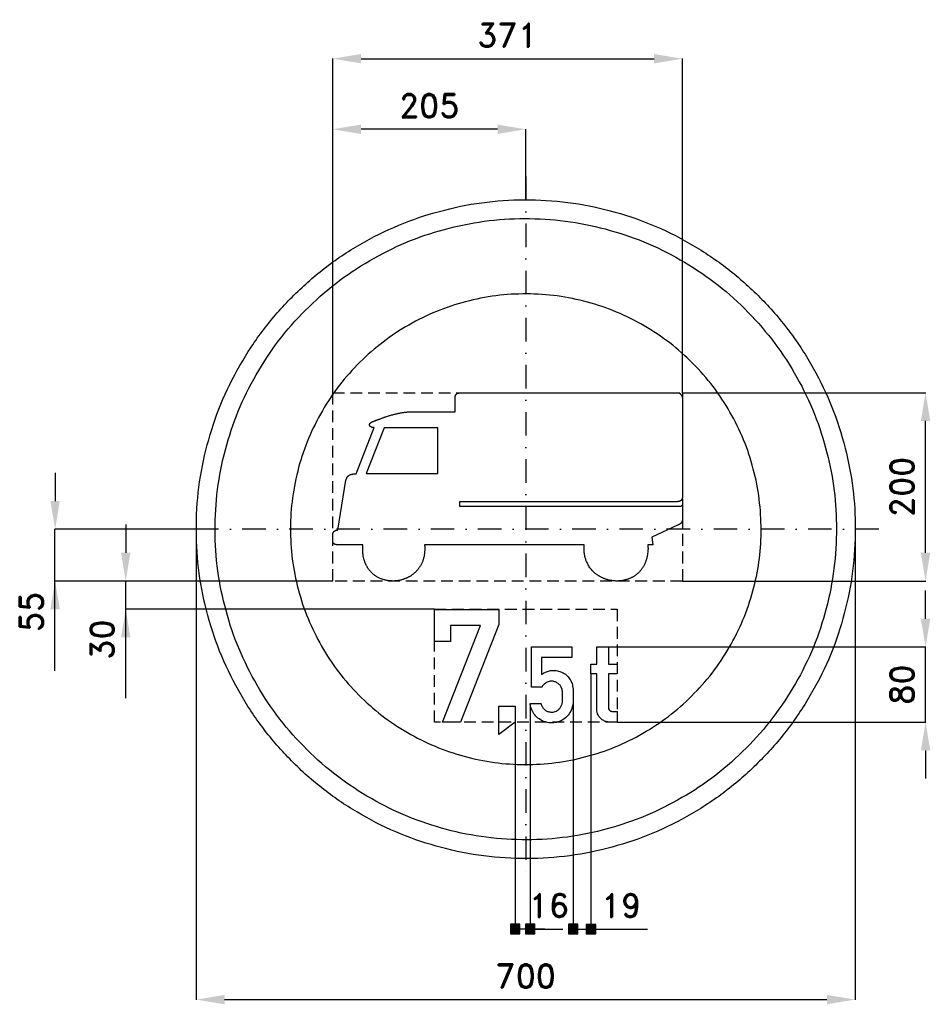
# Model space of a CAD drawing. Header units: millimetres. Extents: x -538 to 430, y -505 to 542.
import ezdxf

# ---------------------------------------------------------------- set-up
doc = ezdxf.new("R2010")
doc.units = ezdxf.units.MM
doc.header["$LTSCALE"] = 5
doc.linetypes.add('ČERCHOVANÁX2', pattern=[2, 1, -0.5, 0, -0.5])
doc.linetypes.add('ČÁRKOVANÁX2', pattern=[1.5, 1, -0.5])
doc.layers.add('Kóty', color=2, linetype='Continuous')
doc.layers.add('Značka', color=7, linetype='Continuous')
doc.styles.get("Standard").update_dxf_attribs({"font": 'romand.shx', "height": 25})
doc.dimstyles.get("Standard").update_dxf_attribs({"dimtxt": 25, "dimasz": 30, "dimexe": 0.18, "dimexo": 0.0625, "dimgap": 12.5, "dimtad": 1, "dimdec": 0, "dimzin": 0, "dimdsep": 46, "dimtxsty": 'Standard', "dimcen": 0.09, "dimadec": 0, "dimazin": 0, "dimtfac": 1, "dimtdec": 0, "dimtofl": 0, "dimtmove": 0, "dimatfit": 3, "dimfxl": 1, "dimtolj": 1, "dimtzin": 0, "dimarcsym": 0})

# ---------------------------------------------------------------- blocks, each defined once
blk = doc.blocks.new('*D1')
at = {"layer": 'Defpoints', "color": 0, "transparency": 16777216}
for p in [(-350, 0), (350, -1), (350, -499.8)]:
    blk.add_point(p, dxfattribs=at)
at = {"layer": 'Kóty', "color": 0, "lineweight": -2, "transparency": 16777216}
for p, q in [((-350, -0.1), (-350, -500)), ((350, -1.1), (350, -500)), ((-320, -499.8), (320, -499.8))]:
    blk.add_line(p, q, dxfattribs=at)
at = {"layer": 'Kóty', "color": 0, "transparency": 16777216}
for points in [[(-320, -494.8), (-320, -504.8), (-350, -499.8)], [(320, -494.8), (320, -504.8), (350, -499.8)]]:
    blk.add_solid(points, dxfattribs=at)
at = {"layer": 'Kóty', "color": 0, "transparency": 16777216, "insert": (0, -474.8), "char_height": 25, "attachment_point": 5}
blk.add_mtext('\\A1;700', dxfattribs=at)
blk = doc.blocks.new('*D3')
at = {"layer": 'Defpoints', "color": 0, "transparency": 16777216}
for p in [(-205, 425.1), (0, 350.1), (-205, 145)]:
    blk.add_point(p, dxfattribs=at)
at = {"layer": 'Kóty', "color": 0, "lineweight": -2, "transparency": 16777216}
for p, q in [((-205, 145.1), (-205, 425.3)), ((-30, 425.1), (-175, 425.1)), ((0, 350.2), (0, 425.3))]:
    blk.add_line(p, q, dxfattribs=at)
at = {"layer": 'Kóty', "color": 0, "transparency": 16777216}
for points in [[(-175, 430.1), (-175, 420.1), (-205, 425.1)], [(-30, 430.1), (-30, 420.1), (0, 425.1)]]:
    blk.add_solid(points, dxfattribs=at)
at = {"layer": 'Kóty', "color": 0, "transparency": 16777216, "insert": (-102.5, 450.1), "char_height": 25, "attachment_point": 5}
blk.add_mtext('\\A1;205', dxfattribs=at)
blk = doc.blocks.new('*D4')
at = {"layer": 'Defpoints', "color": 0, "transparency": 16777216}
for p in [(166.4, 500.1), (-205, 145), (166.4, 145)]:
    blk.add_point(p, dxfattribs=at)
at = {"layer": 'Kóty', "color": 0, "lineweight": -2, "transparency": 16777216}
for p, q in [((-205, 145.1), (-205, 500.3)), ((-175, 500.1), (136.4, 500.1)), ((166.4, 145.1), (166.4, 500.3))]:
    blk.add_line(p, q, dxfattribs=at)
at = {"layer": 'Kóty', "color": 0, "transparency": 16777216}
for points in [[(-175, 505.1), (-175, 495.1), (-205, 500.1)], [(136.4, 505.1), (136.4, 495.1), (166.4, 500.1)]]:
    blk.add_solid(points, dxfattribs=at)
at = {"layer": 'Kóty', "color": 0, "transparency": 16777216, "insert": (-19.3, 525.1), "char_height": 25, "attachment_point": 5}
blk.add_mtext('\\A1;371', dxfattribs=at)
blk = doc.blocks.new('*D5')
at = {"layer": 'Defpoints', "color": 0, "transparency": 16777216}
for p in [(166.4, 145.1), (424.8, 145.1), (166.4, -55)]:
    blk.add_point(p, dxfattribs=at)
at = {"layer": 'Kóty', "color": 0, "lineweight": -2, "transparency": 16777216}
for p, q in [((166.5, 145.1), (425, 145.1)), ((424.8, -25), (424.8, 115.1)), ((166.5, -55), (425, -55))]:
    blk.add_line(p, q, dxfattribs=at)
at = {"layer": 'Kóty', "color": 0, "transparency": 16777216}
for points in [[(419.8, 115.1), (429.8, 115.1), (424.8, 145.1)], [(419.8, -25), (429.8, -25), (424.8, -55)]]:
    blk.add_solid(points, dxfattribs=at)
at = {"layer": 'Kóty', "color": 0, "transparency": 16777216, "insert": (399.8, 45), "char_height": 25, "attachment_point": 5, "rotation": 90}
blk.add_mtext('\\A1;200', dxfattribs=at)
blk = doc.blocks.new('*D6')
at = {"layer": 'Defpoints', "color": 0, "transparency": 16777216}
for p in [(87.8, -125), (424.8, -125), (97.1, -205)]:
    blk.add_point(p, dxfattribs=at)
at = {"layer": 'Kóty', "color": 0, "lineweight": -2, "transparency": 16777216}
for p, q in [((424.8, -95), (424.8, -65)), ((87.8, -125), (425, -125)), ((97.2, -205), (425, -205)), ((424.8, -235), (424.8, -265))]:
    blk.add_line(p, q, dxfattribs=at)
at = {"layer": 'Kóty', "color": 0, "transparency": 16777216}
for points in [[(419.8, -95), (429.8, -95), (424.8, -125)], [(419.8, -235), (429.8, -235), (424.8, -205)]]:
    blk.add_solid(points, dxfattribs=at)
at = {"layer": 'Kóty', "color": 0, "transparency": 16777216, "insert": (399.8, -165), "char_height": 25, "attachment_point": 5, "rotation": 90}
blk.add_mtext('\\A1;80', dxfattribs=at)

msp = doc.modelspace()

# ---------------------------------------------------------------- hatches: boundary and pattern name
at = {"layer": 'Kóty'}
h = msp.add_hatch(color=256, dxfattribs=at)
h.dxf.hatch_style = 1
h.paths.add_polyline_path([(-16.3, -429.8), (-6.3, -429.8), (-6.3, -419.8), (-16.3, -419.8)])
h = msp.add_hatch(color=256, dxfattribs=at)
h.dxf.hatch_style = 1
h.paths.add_polyline_path([(-0.3, -429.8), (9.7, -429.8), (9.7, -419.8), (-0.3, -419.8)])
h = msp.add_hatch(color=256, dxfattribs=at)
h.dxf.hatch_style = 1
h.paths.add_polyline_path([(45.3, -429.8), (55.3, -429.8), (55.3, -419.8), (45.3, -419.8)])
h = msp.add_hatch(color=256, dxfattribs=at)
h.dxf.hatch_style = 1
h.paths.add_polyline_path([(64.3, -430), (74.3, -430), (74.3, -420), (64.3, -420)])

# ---------------------------------------------------------------- linework, layer by layer
for p, q in [((-500, 60), (-500, 30)), ((-350, 0), (-500.2, 0)), ((-425, 5), (-425, -25)), ((-205, -55), (-500.2, -55)), ((-500.2, -150.5), (-500.2, -55)), ((-97.1, -85), (-425.2, -85)), ((-425, -179.3), (-425, -85)), ((69.3, -153.4), (69.3, -425)), ((50.3, -170.3), (50.3, -425)), ((4.7, -185), (4.7, -425)), ((-11.3, -204.9), (-11.3, -425)), ((20.3, -424.8), (-9.7, -424.8)), ((1.5, -424.8), (39.4, -424.8))]:
    msp.add_line(p, q, dxfattribs=at)
for points in [[(-500.2, -55), (-500.2, 0)], [(-425, -85), (-425, -55)], [(424.8, -204.9), (424.8, -124.9)], [(-16.3, -419.8), (-6.3, -429.8)], [(-6.3, -419.8), (-16.3, -429.8)], [(-0.3, -419.8), (9.7, -429.8)], [(9.7, -419.8), (-0.3, -429.8)], [(45.3, -419.8), (55.3, -429.8)], [(55.3, -419.8), (45.3, -429.8)], [(55.3, -424.8), (129.3, -424.8)], [(64.3, -420), (74.3, -430)], [(74.3, -420), (64.3, -430)]]:
    msp.add_lwpolyline(points, dxfattribs=at)
for points in [[(-16.3, -429.8), (-6.3, -429.8), (-6.3, -419.8), (-16.3, -419.8)], [(-0.3, -429.8), (9.7, -429.8), (9.7, -419.8), (-0.3, -419.8)], [(45.3, -429.8), (55.3, -429.8), (55.3, -419.8), (45.3, -419.8)], [(64.3, -430), (74.3, -430), (74.3, -420), (64.3, -420)]]:
    msp.add_lwpolyline(points, close=True, dxfattribs=at)
for points in [[(-505, 30), (-495, 30), (-500, 0)], [(-430, -25), (-420, -25), (-425, -55)], [(-505, -85), (-495, -85), (-500, -55)], [(-430, -115), (-420, -115), (-425, -85)]]:
    msp.add_solid(points, dxfattribs=at)
at = {"layer": 'Značka', "color": 6, "linetype": 'ČERCHOVANÁX2', "lineweight": 25, "ltscale": 5}
for p, q in [((0, 375), (0, -375)), ((375, 0), (-375, 0))]:
    msp.add_line(p, q, dxfattribs=at)
at = {"layer": 'Značka', "color": 5}
for points in [[(350, 0.1), (350, -2.2), (350, -4.5, -0.032168), (346.5, -50.1, -0.035723), (336.9, -94.9, -0.036667), (321.9, -138.1, -0.034754), (300.8, -178.8, -0.034039), (275, -216.7, -0.034453), (244.3, -250.6, -0.03456), (209.6, -280.4, -0.034426), (171.1, -305.3, -0.034389), (129.8, -325.1, -0.034418), (86.2, -339.1, -0.034424), (41.2, -347.6, -0.034417), (-4.5, -349.9, -0.034416), (-50.2, -346.4, -0.034417), (-95, -336.7, -0.034417), (-138.2, -321.6, -0.034417), (-178.9, -300.7, -0.034417), (-216.7, -274.9, -0.034417), (-250.7, -244.1, -0.034417), (-280.5, -209.4, -0.034417), (-305.3, -170.9, -0.034417), (-325.2, -129.6, -0.034417), (-339.2, -86, -0.034417), (-347.7, -41, -0.034417), (-349.9, 4.7, -0.034417), (-346.5, 50.4, -0.034417), (-336.8, 95.1, -0.034417), (-321.7, 138.3, -0.034417), (-300.7, 179.1, -0.034417), (-274.9, 216.9, -0.034416), (-244.2, 250.8, -0.034418), (-209.5, 280.7, -0.034417), (-171, 305.5, -0.034415), (-129.7, 325.3, -0.034415), (-86.1, 339.3, -0.034415), (-41.1, 347.8, -0.034416), (4.6, 350.1, -0.034417), (50.3, 346.6, -0.034417), (95.1, 337, -0.034417), (138.3, 321.8, -0.034417), (179, 300.9, -0.034417), (216.8, 275.1, -0.034407), (250.8, 244.3, -0.034414), (280.6, 209.6, -0.034488), (305.4, 171.1, -0.034419), (325.3, 129.9, -0.034077), (339.3, 86.3, -0.03279), (347.6, 43.5, -0.034265), (350, 0.1)], [(62.2, -16.5), (-107.4, -16.5), (-107.4, -16.5), (-107.4, -16.6), (-107.4, -17.1), (-107.3, -17.5), (-107.3, -18), (-107.3, -18.4), (-107.3, -18.8), (-107.3, -19.3), (-107.3, -19.6), (-107.3, -20), (-107.3, -20.3), (-107.3, -20.7), (-107.3, -20.8), (-107.3, -20.9), (-107.3, -21.1), (-107.3, -21.3), (-107.3, -21.8), (-107.3, -22.3, -0.007771), (-107.4, -23.6, -0.008218), (-107.5, -24.8, -0.011503), (-107.7, -26.4, -0.012022), (-107.9, -28.1, -0.012342), (-108.3, -29.7, -0.012486), (-108.7, -31.3, -0.01089), (-109.1, -32.6, -0.012604), (-109.5, -33.8, -0.014116), (-110.2, -35.3, -0.008698), (-110.9, -36.8, -0.00872), (-111.6, -38.2, -0.014559), (-112.4, -39.6, -0.013661), (-113.1, -40.7, -0.011879), (-113.9, -41.8, -0.011161), (-114.7, -42.9, -0.011447), (-115.6, -43.9, -0.009496), (-116.3, -44.7, -0.009957), (-117.1, -45.4, -0.011227), (-118.1, -46.3, -0.008222), (-119.1, -47.2, -0.009537), (-120.3, -48.1, -0.013092), (-121.5, -49, -0.011789), (-122.6, -49.7, -0.01059), (-123.7, -50.4, -0.01006), (-124.8, -51, -0.010211), (-125.9, -51.6, -0.008347), (-126.9, -52, -0.008721), (-127.8, -52.4, -0.009852), (-129, -52.8, -0.007399), (-130.2, -53.3, -0.008858), (-131.7, -53.7, -0.011913), (-133.1, -54.1, -0.010749), (-134.4, -54.4, -0.00982), (-135.6, -54.6, -0.00944), (-136.9, -54.7, -0.009623), (-138.1, -54.9), (-139.1, -54.9), (-140.1, -55, -0.009589), (-141.4, -55), (-142.7, -54.9, -0.008648), (-144.2, -54.9, -0.012028), (-145.6, -54.7, -0.011045), (-146.9, -54.5, -0.010256), (-148.1, -54.3, -0.00998), (-149.3, -54, -0.01029), (-150.5, -53.7), (-151.5, -53.4), (-152.5, -53.1, -0.010667), (-153.6, -52.7), (-154.8, -52.2, -0.009965), (-156.2, -51.5, -0.013714), (-157.5, -50.8, -0.012477), (-158.6, -50.2, -0.011528), (-159.7, -49.5, -0.011217), (-160.7, -48.7, -0.011562), (-161.7, -48), (-162.5, -47.3), (-163.2, -46.6, -0.012014), (-164.1, -45.7, -0.00893), (-165, -44.8, -0.009694), (-165.9, -43.8, -0.013075), (-166.7, -42.7, -0.011655), (-167.4, -41.8, -0.010351), (-168, -40.8, -0.009707), (-168.6, -39.8, -0.009729), (-169.1, -38.9), (-169.5, -38), (-169.9, -37.2, -0.009102), (-170.4, -36.2), (-170.8, -35.1, -0.010262), (-171.4, -33.4, -0.013272), (-171.9, -31.7, -0.011871), (-172.3, -30.3, -0.011017), (-172.6, -28.9, -0.010451), (-172.8, -27.4, -0.010196), (-173, -25.9, -0.009), (-173.1, -24.8, -0.010955), (-173.2, -23.6, -0.010636), (-173.2, -22.1, -0.002166), (-173.2, -20.6), (-173.2, -20.1), (-173.2, -19.6), (-173.1, -19.2), (-173.1, -18.8), (-173.1, -18.4), (-173.1, -18), (-173.1, -17.7), (-173, -17.4), (-173, -17), (-173, -16.6), (-173, -16.5), (-173, -16.5), (-199, -16.5), (-199, -16.5), (-199, -16.5), (-199.1, -16.5), (-199.1, -16.5), (-199.1, -16.5), (-199.2, -16.5), (-199.2, -16.5), (-199.3, -16.5), (-199.3, -16.5), (-199.3, -16.5), (-199.4, -16.5), (-199.4, -16.5), (-199.7, -16.5), (-200, -16.5), (-200.2, -16.5), (-200.4, -16.5), (-200.7, -16.4), (-200.9, -16.4), (-201.1, -16.4), (-201.3, -16.4), (-201.5, -16.3), (-201.7, -16.3), (-201.9, -16.3), (-202, -16.2), (-202.2, -16.2), (-202.3, -16.2), (-202.4, -16.1), (-202.6, -16.1), (-202.7, -16), (-202.8, -16), (-202.9, -16), (-203, -15.9), (-203.1, -15.8), (-203.2, -15.8), (-203.3, -15.8), (-203.4, -15.7), (-203.4, -15.7), (-203.5, -15.6), (-203.6, -15.6), (-203.6, -15.5), (-203.7, -15.5), (-203.8, -15.4), (-203.9, -15.4), (-203.9, -15.3), (-204, -15.2), (-204, -15.2), (-204.1, -15.1), (-204.2, -15.1), (-204.2, -15), (-204.2, -15), (-204.3, -14.9), (-204.3, -14.8), (-204.4, -14.7), (-204.5, -14.7), (-204.5, -14.6), (-204.5, -14.5), (-204.6, -14.4), (-204.6, -14.4), (-204.6, -14.3), (-204.7, -14.2), (-204.7, -14.2), (-204.7, -14.1), (-204.8, -14), (-204.8, -13.9), (-204.8, -13.8), (-204.8, -13.8), (-204.8, -13.7), (-204.9, -13.6), (-204.9, -13.6), (-204.9, -13.5), (-204.9, -13.4), (-204.9, -13.3), (-204.9, -13.2), (-204.9, -13.1), (-205, -13), (-205, -12.9), (-205, -12.8), (-205, -12.8), (-205, -12.7), (-205, -12.6), (-205, -12.5), (-205, -12.4), (-205, -12.4), (-205, -12.4), (-205, -12.3), (-205, -12.3), (-205, -12.3), (-205, -12.2), (-205, -12.2), (-205, -12.2), (-205, -12.2), (-205, -12.1), (-205, -12.1), (-205, -12), (-205, -11.8), (-205, -11.6), (-205, -11.2), (-205, -10.7), (-205, -10.2), (-205, -9.6), (-205, -9), (-205, -8.4), (-205, -7.9), (-205, -7.5), (-205, -6.9), (-205, -6.3), (-205, -6), (-205, -5.8), (-205, -5.6, -0.005732), (-205, -5.4, -0.006039), (-204.9, -5.2, -0.006529), (-204.9, -5, -0.005995), (-204.9, -4.8), (-204.9, -4.6), (-204.8, -4.4), (-204.8, -4.2), (-204.8, -4.1), (-204.7, -4), (-204.7, -3.8), (-204.6, -3.7), (-204.6, -3.6), (-204.6, -3.5), (-204.5, -3.4), (-204.5, -3.3), (-204.4, -3.2), (-204.4, -3.1), (-204.3, -3), (-204.2, -2.9), (-204.2, -2.8), (-204.1, -2.7), (-204.1, -2.6), (-204, -2.5), (-203.9, -2.5), (-203.9, -2.4), (-203.8, -2.3), (-203.7, -2.2), (-203.7, -2.1), (-203.6, -2.1), (-203.5, -2), (-203.4, -1.9), (-203.3, -1.9), (-203.2, -1.8), (-203.1, -1.8), (-203.1, -1.7), (-203, -1.7), (-202.9, -1.6), (-202.8, -1.5), (-202.6, -1.5), (-202.5, -1.4), (-202.4, -1.4), (-202.3, -1.4), (-202.2, -1.3), (-202.1, -1.3), (-202, -1.3), (-201.9, -1.2), (-201.8, -1.2), (-201.7, -1.2), (-201.6, -1.2), (-201.6, -1.1), (-201.5, -1.1), (-201.4, -1.1), (-201.3, -1.1), (-201.3, -1.1), (-201.2, -1.1), (-201.2, -1.1), (-201.1, -1.1), (-200.9, -1), (-200.8, -1), (-200.7, -1), (-200.6, -1), (-200.5, -1), (-200.4, -1), (-200.3, -1), (-200.2, -1), (-200.1, -1), (-200, -1), (-199.9, -1), (-199.9, -1), (-199.8, -1), (-199.8, -1), (-199.8, -1), (-199.7, -1), (-199.7, -1), (-199.7, -1), (-199.6, -1), (-199.6, -1), (-199.6, -1), (-199.6, -1), (-191, 52.2), (-191, 52.2), (-191, 52.2), (-191, 52.2), (-191, 52.2), (-191, 52.3), (-191, 52.3), (-190.9, 52.4), (-190.9, 52.5), (-190.9, 52.6), (-190.9, 52.7), (-190.9, 52.8), (-190.9, 52.8), (-190.8, 52.9), (-190.8, 53), (-190.8, 53), (-190.8, 53.1), (-190.8, 53.1), (-190.8, 53.1), (-190.7, 53.2), (-190.7, 53.3), (-190.6, 53.5), (-190.5, 53.8), (-190.4, 54.1), (-190.2, 54.5), (-190, 54.9), (-189.8, 55.2), (-189.6, 55.6), (-189.4, 55.9), (-189.2, 56.1), (-188.9, 56.4), (-188.6, 56.7), (-188.6, 56.7), (-188.5, 56.8), (-188.5, 56.8), (-188.5, 56.8), (-188.5, 56.8), (-188.5, 56.8), (-188.5, 56.8), (-188.5, 56.8), (-188.5, 56.8), (-188.5, 56.8), (-188.5, 56.8), (-188.4, 56.9), (-188.4, 56.9), (-188.4, 56.9), (-188.3, 56.9), (-188.3, 57), (-188.1, 57.1), (-187.9, 57.3), (-187.4, 57.5), (-186.9, 57.8), (-186.1, 58.1), (-185.4, 58.3), (-184.6, 58.5), (-183.8, 58.7), (-183.2, 58.8), (-182.6, 58.8), (-181.9, 58.9), (-181.3, 58.9), (-181.2, 59), (-181.1, 59), (-181.1, 59), (-181, 59), (-181, 59), (-181, 59), (-180.9, 59), (-180.9, 59), (-180.8, 59), (-180.7, 59), (-180.7, 59), (-180.6, 59), (-180.5, 59), (-180.5, 59), (-180.4, 59), (-180.3, 59), (-180.3, 59), (-180.3, 59), (-161.1, 108.1), (-161.1, 108.1), (-161.1, 108.1), (-161.2, 108.1), (-161.2, 108.1), (-161.3, 108.1), (-161.3, 108.1), (-161.4, 108.1), (-161.4, 108), (-161.4, 108), (-161.5, 108), (-161.5, 108), (-161.5, 108), (-161.8, 108), (-162.1, 108.1), (-162.3, 108.1), (-162.5, 108.1), (-162.7, 108.1), (-162.9, 108.2), (-163.1, 108.2), (-163.3, 108.3), (-163.5, 108.3), (-163.7, 108.4), (-163.9, 108.5), (-164, 108.5), (-164.2, 108.6), (-164.3, 108.7), (-164.4, 108.7), (-164.6, 108.8), (-164.7, 108.9), (-164.8, 108.9), (-164.9, 109), (-165, 109.1), (-165.1, 109.2), (-165.2, 109.3), (-165.3, 109.4), (-165.4, 109.4), (-165.4, 109.5), (-165.5, 109.6), (-165.5, 109.6), (-165.6, 109.7), (-165.6, 109.8), (-165.7, 109.9), (-165.8, 110), (-165.8, 110.1), (-165.8, 110.1), (-165.9, 110.2), (-165.9, 110.3), (-165.9, 110.4), (-165.9, 110.5), (-166, 110.5), (-166, 110.6), (-166, 110.7), (-166, 110.8), (-166, 111), (-166, 111.1, -0.01291), (-166, 111.1), (-166, 111.2), (-166, 111.3), (-166, 111.4), (-165.9, 111.5), (-165.9, 111.6), (-165.9, 111.7), (-165.8, 111.8), (-165.8, 111.9), (-165.7, 112), (-165.7, 112.1), (-165.6, 112.2), (-165.5, 112.3), (-165.5, 112.4), (-165.4, 112.5), (-165.3, 112.6), (-165.3, 112.6), (-165.1, 112.8), (-165, 112.9), (-164.9, 113), (-164.8, 113.1), (-164.7, 113.2), (-164.5, 113.3), (-164.5, 113.4), (-164.4, 113.4), (-164.2, 113.5), (-164.1, 113.6), (-163.8, 113.8), (-163.5, 114), (-163.3, 114.1), (-163.1, 114.2), (-162.8, 114.4), (-162.6, 114.5), (-162.4, 114.6), (-162.1, 114.6), (-161.9, 114.7), (-161.6, 114.8), (-161.5, 114.9), (-161.5, 114.9), (-161.4, 114.9), (-161.3, 115), (-161.2, 115), (-161.2, 115), (-161.1, 115), (-161, 115), (-161, 115.1), (-160.9, 115.1), (-160.8, 115.1), (-160.8, 115.1), (-160.7, 115.2), (-160.6, 115.2), (-160.6, 115.2), (-160.5, 115.2), (-160.5, 115.2), (-160.4, 115.3), (-160.4, 115.3), (-160.3, 115.3), (-160.2, 115.3), (-160, 115.4), (-159.9, 115.4), (-159.8, 115.5), (-159.7, 115.5), (-159.5, 115.6), (-159.4, 115.6), (-159.3, 115.7), (-159.2, 115.7), (-159.1, 115.8), (-158.6, 115.9), (-158.1, 116.1), (-157.7, 116.3), (-157.4, 116.4), (-157, 116.6), (-156.6, 116.7), (-156.3, 116.8), (-156, 116.9), (-155.6, 117.1), (-155.2, 117.2), (-154.4, 117.5), (-153.6, 117.8), (-152.9, 118.1), (-152.2, 118.3), (-151.6, 118.6), (-150.9, 118.8), (-150.4, 119), (-149.8, 119.2), (-149.2, 119.4), (-148.5, 119.6), (-147.5, 120), (-146.6, 120.3), (-145.8, 120.5), (-145, 120.8), (-144.1, 121), (-143.3, 121.3), (-142.7, 121.5), (-142, 121.6), (-141.2, 121.8), (-140.4, 122.1), (-139.5, 122.3), (-138.7, 122.5), (-137.9, 122.7), (-137.2, 122.8), (-136.5, 123), (-135.8, 123.1), (-135.2, 123.3), (-134.6, 123.4), (-133.9, 123.5), (-133.1, 123.6), (-132.1, 123.8), (-131.2, 124), (-130.3, 124.1), (-129.5, 124.2), (-128.7, 124.3), (-127.9, 124.5), (-127.2, 124.5), (-126.5, 124.6), (-125.8, 124.7), (-125.1, 124.7), (-125, 124.7), (-124.9, 124.7), (-124.8, 124.7), (-124.8, 124.7), (-124.8, 124.7), (-124.7, 124.7), (-124.6, 124.7), (-124.5, 124.7), (-124.3, 124.8), (-124.2, 124.8), (-124, 124.8), (-123.9, 124.8), (-123.8, 124.8), (-123.6, 124.8), (-123.5, 124.8), (-123.4, 124.8), (-123.4, 124.8), (-123.3, 124.8), (-75.1, 124.8), (-75.1, 138.7), (-75.1, 138.8), (-75.1, 138.8), (-75.1, 138.8), (-75.1, 138.9), (-75.1, 138.9), (-75.1, 139), (-75.1, 139), (-75.1, 139), (-75.1, 139.1), (-75.1, 139.1), (-75.1, 139.2), (-75.1, 139.2), (-75.1, 139.5, -0.005126), (-75.1, 139.8, -0.005789), (-75.1, 140.1, -0.005675), (-75.1, 140.3, -0.006057), (-75, 140.5, -0.006698), (-75, 140.8), (-75, 141), (-74.9, 141.2), (-74.9, 141.4), (-74.8, 141.7), (-74.8, 141.8), (-74.7, 142), (-74.7, 142.1), (-74.6, 142.3), (-74.6, 142.4), (-74.5, 142.5), (-74.5, 142.6), (-74.4, 142.7), (-74.4, 142.9), (-74.3, 143), (-74.2, 143.1), (-74.2, 143.2), (-74.1, 143.3), (-74, 143.4), (-74, 143.5), (-73.9, 143.5), (-73.8, 143.6), (-73.8, 143.7), (-73.7, 143.7), (-73.6, 143.8), (-73.5, 143.9), (-73.4, 144), (-73.4, 144), (-73.3, 144.1), (-73.2, 144.2), (-73.1, 144.2), (-73, 144.3), (-73, 144.3), (-72.9, 144.3), (-72.8, 144.4), (-72.6, 144.5), (-72.5, 144.5), (-72.3, 144.6), (-72.2, 144.6), (-72.1, 144.7), (-72, 144.7), (-71.8, 144.7), (-71.7, 144.7), (-71.6, 144.8), (-71.5, 144.8), (-71.3, 144.8), (-71.2, 144.9), (-71.1, 144.9), (-71, 144.9), (-70.9, 144.9), (-70.8, 144.9), (-70.7, 144.9), (-70.6, 144.9), (-70.5, 144.9), (-70.4, 145), (-70.2, 145), (-70, 145), (-69.8, 145), (-69.6, 145), (-69.5, 145), (-69.3, 145), (-69.1, 145), (-69, 145), (-68.9, 145), (-68.7, 145), (-68.7, 145), (-68.7, 145), (161.5, 145), (161.7, 145), (161.8, 145, -0.050335), (162.6, 144.9, -0.05524), (163.4, 144.6, -0.049433), (164.1, 144.2, -0.04216), (164.6, 143.7, -0.041538), (165.2, 143, -0.036933), (165.6, 142.3, -0.030417), (166, 141.5, -0.026807), (166.2, 140.8, -0.028167), (166.4, 140, -0.032425), (166.4, 139.2), (166.4, 139), (166.4, 138.9), (166.4, 138.9), (166.4, 137.3), (166.4, 135.8), (166.4, 132.7), (166.4, 129.5), (166.4, 121.8), (166.4, 114), (166.4, 103.6), (166.4, 93.2), (166.4, 82.8), (166.4, 72.4), (166.4, 64.1), (166.4, 55.7), (166.4, 46.9), (166.4, 38.1), (166.4, 36.5), (166.4, 34.9), (166.4, 34.9), (166.4, 34.9), (166.4, 34.8), (166.4, 34.7), (166.4, 34.6), (166.4, 34.4), (166.4, 34.2), (166.4, 34), (166.4, 33.8), (166.4, 33.5), (166.3, 33.4), (166.3, 33.2), (166.3, 33), (166.2, 32.8), (166.2, 32.6), (166.2, 32.5), (166.1, 32.4), (166.1, 32.2), (166, 32.1), (166, 32), (166, 31.9), (165.9, 31.8), (165.9, 31.7), (165.8, 31.6), (165.7, 31.5), (165.7, 31.4), (165.6, 31.3), (165.5, 31.2), (165.4, 31.1), (165.4, 31), (165.3, 30.9), (165.2, 30.8), (165.2, 30.7), (165.1, 30.7), (164.9, 30.6), (164.8, 30.5), (164.7, 30.4), (164.6, 30.3), (164.5, 30.2), (164.4, 30.2), (164.3, 30.1), (164.2, 30.1), (164.1, 30), (164, 30), (163.8, 29.9), (163.6, 29.8), (163.4, 29.8), (163.3, 29.7), (163.1, 29.7), (163, 29.6), (162.8, 29.6), (162.7, 29.6), (162.6, 29.5), (162.4, 29.5, -0.00655), (162.1, 29.4, -0.007318), (161.8, 29.4, -0.006019), (161.5, 29.4, -0.005295), (161.3, 29.3, -0.004944), (161, 29.3, -0.00446), (160.7, 29.3), (160.5, 29.3), (160.3, 29.3), (160.1, 29.3), (159.8, 29.3), (159.7, 29.3), (159.7, 29.3), (159.6, 29.3), (159.6, 29.3), (159.5, 29.3), (159.5, 29.3), (159.4, 29.3), (159.4, 29.3), (159.3, 29.3), (159.3, 29.3), (159.3, 29.3), (159.3, 29.3), (-70.3, 29.3), (-70.3, 24.4), (160.4, 24.4), (162.1, 24.4), (162.1, 24.4), (162.1, 24.4), (162.3, 24.4), (162.4, 24.4), (162.5, 24.4), (162.7, 24.4), (162.8, 24.4), (162.9, 24.4), (163.1, 24.4), (163.2, 24.4), (163.3, 24.4), (163.4, 24.4), (163.6, 24.4, 0.005201), (163.7, 24.4, 0.005242), (163.9, 24.4, 0.005403), (164, 24.5, 0.006022), (164.1, 24.5), (164.3, 24.5), (164.4, 24.5), (164.5, 24.5), (164.6, 24.6), (164.7, 24.6), (164.8, 24.7), (164.9, 24.7), (165, 24.7), (165.1, 24.8), (165.2, 24.8), (165.3, 24.9), (165.4, 24.9), (165.5, 25), (165.6, 25), (165.7, 25.1), (165.8, 25.1), (165.8, 25.2), (165.9, 25.3), (166, 25.3), (166.1, 25.4), (166.1, 25.5), (166.2, 25.5), (166.2, 25.6), (166.3, 25.6), (166.3, 25.7), (166.3, 25.7), (166.3, 25.8), (166.4, 25.8), (166.4, 25.8), (166.4, 25.8), (166.4, 25.8), (166.4, 25.8), (166.4, 25.9), (166.4, 25.9), (166.4, 25.9), (166.4, 10.3), (166.4, 10.3), (166.4, 10.2), (166.4, 10.2), (166.4, 10.2), (166.4, 10.1), (166.4, 10.1), (166.4, 10.1), (166.4, 10.1), (166.4, 10), (166.4, 10), (166.4, 10), (166.4, 9.9), (166.4, 9.9), (166.4, 9.8), (166.4, 9.7), (166.4, 9.6), (166.4, 9.4), (166.3, 9.3), (166.3, 9.1), (166.3, 8.9), (166.2, 8.8), (166.2, 8.7), (166.2, 8.5), (166.1, 8.4), (166, 8.2), (166, 8), (165.9, 7.9), (165.9, 7.8), (165.8, 7.7), (165.7, 7.5), (165.7, 7.4), (165.6, 7.3), (165.5, 7.2), (165.4, 7.1), (165.3, 7), (165.2, 6.8), (165.1, 6.7), (165, 6.6), (164.9, 6.5), (164.8, 6.4), (164.7, 6.3), (164.6, 6.2), (164.4, 6.1), (164.3, 6), (164.2, 5.9), (164, 5.8), (163.9, 5.7), (163.8, 5.6), (163.7, 5.5), (163.5, 5.4), (163.4, 5.4), (163.3, 5.3), (163.2, 5.2), (163.1, 5.2), (162.9, 5.1), (162.7, 5), (162.5, 4.9), (162.4, 4.8), (162.2, 4.7), (162.1, 4.7), (162, 4.6), (161.8, 4.6), (161.7, 4.5), (161.6, 4.4), (161.5, 4.4), (161.5, 4.4), (161.5, 4.4), (161.5, 4.4), (161.5, 4.4), (161.5, 4.4), (161.4, 4.4), (161.4, 4.4), (161.4, 4.4), (161.4, 4.3), (161.3, 4.3), (161.3, 4.3), (161.3, 4.3), (161.3, 4.3), (134.1, -8.5), (135.1, -16.5), (129.8, -16.5), (129.8, -16.6), (129.8, -16.6), (129.8, -17.1), (129.8, -17.7), (129.8, -18.2), (129.8, -18.7), (129.8, -19.2), (129.9, -19.8), (129.9, -20.2), (129.9, -20.6), (129.9, -21), (129.9, -21.4), (129.9, -21.5), (129.9, -21.6), (129.8, -21.8), (129.8, -22.1), (129.8, -22.6), (129.8, -23.1), (129.7, -24.4), (129.5, -25.7, -0.011027), (129.3, -27.4, -0.011708), (129, -29.1, -0.012208), (128.6, -30.8, -0.012483), (128.1, -32.4), (127.7, -33.7, -0.012871), (127.2, -35, -0.014499), (126.5, -36.6), (125.7, -38.1), (125, -39.6, -0.014694), (124.1, -40.9, -0.013861), (123.4, -42, -0.012215), (122.6, -43.1, -0.011588), (121.7, -44.1, -0.011998), (120.8, -45.1), (120.1, -45.9), (119.3, -46.6, -0.012056), (118.3, -47.5, -0.008995), (117.2, -48.3, -0.01029), (116, -49.3, -0.013926), (114.7, -50.1, -0.012476), (113.6, -50.8, -0.011161), (112.5, -51.4, -0.010534), (111.3, -51.9, -0.010624), (110.2, -52.4, -0.008721), (109.2, -52.8, -0.0091), (108.3, -53.1, -0.010266), (107.1, -53.5, -0.007549), (105.8, -53.8, -0.009043), (104.3, -54.2, -0.012288), (102.8, -54.5, -0.01103), (101.6, -54.7, -0.009914), (100.3, -54.8, -0.009419), (99.1, -54.9, -0.009549), (97.8, -55, -0.007819), (96.8, -55, -0.008153), (95.7, -55, -0.009242), (94.5, -54.9, -0.00685), (93.2, -54.8, -0.008354), (91.7, -54.6, -0.011432), (90.2, -54.4, -0.010381), (88.9, -54.2, -0.00959), (87.7, -53.9, -0.009305), (86.4, -53.5, -0.009553), (85.2, -53.1, -0.007969), (84.2, -52.8, -0.008415), (83.3, -52.4, -0.009663), (82.1, -51.9, -0.007232), (80.9, -51.4, -0.008952), (79.5, -50.7, -0.012309), (78.2, -49.9, -0.011243), (77.1, -49.3, -0.010479), (76, -48.5, -0.010206), (75, -47.8, -0.010531), (73.9, -47), (73.2, -46.3), (72.4, -45.6, -0.01102), (71.5, -44.7), (70.6, -43.7), (69.7, -42.7, -0.011923), (68.9, -41.7), (68.2, -40.8), (67.5, -39.9), (66.9, -38.9), (66.4, -37.9), (66, -37.1), (65.5, -36.3), (65.1, -35.3), (64.6, -34.3, -0.010313), (64, -32.7, -0.013481), (63.5, -31.1, -0.012005), (63.1, -29.8, -0.010948), (62.8, -28.4, -0.010458), (62.5, -27.1, -0.010532), (62.3, -25.7), (62.2, -24.6), (62.1, -23.5, -0.0106), (62, -22.1), (62, -20.7), (62, -20.2), (62, -19.7), (62.1, -19.3), (62.1, -18.9), (62.1, -18.4), (62.1, -18), (62.1, -17.7), (62.1, -17.3), (62.2, -17), (62.2, -16.6), (62.2, -16.5), (62.2, -16.5)], [(16.2, -185.1), (16.3, -185.6), (16.5, -186.1, 0.061426), (17.8, -189, 0.076065), (19.8, -191.4, 0.081276), (22.4, -193.2, 0.074036), (25.5, -194.1, 0.102537), (30.3, -194, 0.116984), (34.5, -191.9, 0.072328), (36.5, -189.9), (37.8, -187.5), (38.6, -185.4), (38.9, -183.3), (38.9, -182.8), (38.9, -182.2), (38.9, -172.5), (38.8, -171.4), (38.6, -170.3), (37.8, -167.9), (36.4, -165.8, 0.069227), (33.9, -163.5, 0.080572), (30.9, -162, 0.097803), (26.9, -161.4, 0.091122), (22.9, -162.4, 0.08549), (19.8, -164.3, 0.103699), (17.5, -167.2), (17.4, -167.5), (17.2, -167.9), (6, -167.9), (6, -125), (48.8, -125), (48.8, -136.4), (16.7, -136.4), (16.7, -154.4), (18, -153.5), (19.3, -152.7, -0.051735), (23.1, -151, -0.052715), (27.2, -150.1, -0.065797), (32.3, -150.1, -0.065548), (37.3, -151.5, -0.069356), (42.1, -154.1, -0.071385), (45.9, -157.9, -0.059654), (48.3, -161.9, -0.053833), (49.8, -166.3), (50.2, -168), (50.3, -169.8), (50.3, -170.1), (50.3, -170.3), (50.3, -183.2), (50.3, -183.7), (50.3, -184.3), (49.8, -188), (48.6, -191.5, -0.080854), (44.9, -197.7, -0.084528), (39.3, -202.4, -0.069809), (34.2, -204.8, -0.066771), (28.5, -205.7, -0.084628), (20.9, -204.8, -0.08873), (14.2, -201.5, -0.074173), (9.6, -197.3, -0.070929), (6.4, -191.9), (5.4, -189.1), (4.8, -186.1), (4.7, -185.6), (4.7, -185.1), (16.2, -185.1)], [(97, -205), (89.3, -205), (88.7, -205), (88.1, -204.9, -0.06354), (84.5, -204.1, -0.071657), (81.3, -202.4, -0.079272), (78.4, -199.7, -0.07174), (76.4, -196.2), (75.8, -194.5), (75.6, -192.8), (75.5, -192.4), (75.5, -191.9), (75.5, -153.5), (69.3, -153.5), (69.3, -143.4), (75.5, -143.4), (75.5, -125), (87.8, -125), (87.8, -143.4), (97.1, -143.4), (97.1, -153.5), (87.8, -153.5), (87.8, -189.4), (87.8, -189.7), (87.8, -189.9), (88.1, -190.9), (88.6, -191.9), (89.6, -192.9, 0.119735), (90.9, -193.4), (91.1, -193.4), (91.4, -193.5), (97, -193.5), (97, -205)]]:
    msp.add_lwpolyline(points, format="xyb", dxfattribs=at)
at = {"layer": 'Značka', "color": 1}
for points in [[(330, 0.1), (330, -2), (330, -4.2, -0.032166), (326.7, -47.2, -0.035722), (317.7, -89.5, -0.036665), (303.5, -130.2, -0.034754), (283.7, -168.6, -0.034039), (259.3, -204.3, -0.034453), (230.3, -236.3, -0.03456), (197.6, -264.4, -0.034426), (161.3, -287.8, -0.034389), (122.4, -306.5, -0.034418), (81.3, -319.7, -0.034424), (38.9, -327.7, -0.034417), (-4.3, -329.9, -0.034416), (-47.3, -326.6, -0.034417), (-89.5, -317.5, -0.034417), (-130.3, -303.2, -0.034416), (-168.7, -283.5, -0.034417), (-204.3, -259.1, -0.034417), (-236.3, -230.2, -0.034417), (-264.5, -197.4, -0.034417), (-287.9, -161.1, -0.034417), (-306.6, -122.2, -0.034417), (-319.8, -81.1, -0.034417), (-327.8, -38.7, -0.034417), (-329.9, 4.4, -0.034417), (-326.7, 47.5, -0.034417), (-317.6, 89.7, -0.034417), (-303.3, 130.4, -0.034416), (-283.6, 168.8, -0.034417), (-259.2, 204.5, -0.034418), (-230.2, 236.5, -0.034417), (-197.5, 264.6, -0.034415), (-161.2, 288, -0.034416), (-122.3, 306.8, -0.034417), (-81.2, 320, -0.034418), (-38.8, 328, -0.034417), (4.4, 330.1, -0.034417), (47.4, 326.8, -0.034417), (89.6, 317.7, -0.034415), (130.4, 303.5, -0.034416), (168.8, 283.7, -0.034418), (204.4, 259.4, -0.034406), (236.4, 230.4, -0.034413), (264.6, 197.6, -0.034487), (288, 161.4, -0.034418), (306.7, 122.5, -0.034077), (319.9, 81.3, -0.032792), (327.7, 41, -0.034265), (330, 0.1)], [(250, 0.1), (250, 1.8), (250, 3.4, 0.032169), (247.5, 36, 0.035722), (240.7, 68, 0.036667), (229.9, 98.9, 0.034753), (214.9, 127.9, 0.03404), (196.5, 155, 0.034453), (174.5, 179.2, 0.034563), (149.7, 200.5, 0.034428), (122.2, 218.2, 0.03439), (92.7, 232.4, 0.034416), (61.6, 242.4, 0.034424), (29.4, 248.5, 0.034418), (-3.2, 250.1, 0.034416), (-35.8, 247.6, 0.034415), (-67.8, 240.7, 0.034415), (-98.7, 229.9, 0.034416), (-127.8, 215, 0.034418), (-154.8, 196.5, 0.034417), (-179, 174.6, 0.034415), (-200.4, 149.8, 0.034417), (-218.1, 122.3, 0.034416), (-232.3, 92.8, 0.034416), (-242.3, 61.7, 0.034417), (-248.3, 29.5, 0.034417), (-249.9, -3.2, 0.034417), (-247.5, -35.8, 0.034417), (-240.6, -67.7, 0.034417), (-229.7, -98.6, 0.034417), (-214.8, -127.7, 0.034416), (-196.4, -154.7, 0.034416), (-174.4, -179, 0.034417), (-149.6, -200.3, 0.034417), (-122.1, -218, 0.034417), (-92.6, -232.2, 0.034417), (-61.5, -242.2, 0.034416), (-29.3, -248.3, 0.034416), (3.3, -249.9, 0.034417), (35.9, -247.4, 0.034418), (67.9, -240.5, 0.034416), (98.8, -229.7, 0.034417), (127.9, -214.7, 0.034417), (154.9, -196.3, 0.034405), (179.1, -174.3, 0.034415), (200.5, -149.5, 0.034488), (218.2, -122, 0.034417), (232.3, -92.6, 0.034078), (242.4, -61.4, 0.032788), (248.3, -30.9, 0.034264), (250, 0.1)]]:
    msp.add_lwpolyline(points, format="xyb", dxfattribs=at)
at = {"layer": 'Značka', "color": 6, "linetype": 'ČÁRKOVANÁX2', "ltscale": 2.5}
for points in [[(-205, -55), (-205, 145), (166.4, 145), (166.4, -55), (-205, -55)], [(-97.1, -205), (-97.1, -85), (97.1, -85), (97.1, -205), (-97.1, -205)]]:
    msp.add_lwpolyline(points, dxfattribs=at)
at = {"layer": 'Značka', "color": 5}
for points in [[(-169.5, 59.3), (-93.3, 59.3), (-93.3, 107.8), (-150.5, 107.8), (-169.5, 59.3)], [(-88.5, -205), (-47.9, -102.2), (-79.9, -102.2), (-79.9, -119.4), (-97.1, -119.4), (-97.1, -85.3), (-28.5, -85.3), (-28.5, -101.3), (-69.2, -205), (-88.5, -205)], [(-28.5, -218), (-28.5, -187.8), (-11.3, -187.8), (-11.3, -205), (-28.5, -218)]]:
    msp.add_lwpolyline(points, dxfattribs=at)

# ---------------------------------------------------------------- texts
at = {"layer": 'Kóty', "char_height": 25, "attachment_point": 5, "rotation": 90}
for s, insert in [('\\A1;55', (-525.2, -87.7)), ('\\A1;30', (-450, -117.1))]:
    msp.add_mtext(s, dxfattribs=dict(at, insert=insert))
at = {"layer": 'Kóty', "char_height": 25, "attachment_point": 5}
for s, insert in [('\\A1;16', (24.6, -399.8)), ('\\A1;19', (101.4, -399.8))]:
    msp.add_mtext(s, dxfattribs=dict(at, insert=insert))

# ---------------------------------------------------------------- dimensions: what is measured, and where the dimension line sits
at = {"layer": 'Kóty'}
for base, p1, p2, picture, middle in [((166.4, 500.1), (-205, 145), (166.4, 145), '*D4', (-19.3, 525.1)), ((-205, 425.1), (0, 350.1), (-205, 145), '*D3', (-102.5, 450.1)), ((350, -499.8), (-350, 0), (350, -1), '*D1', (0, -474.8))]:
    dim = msp.add_linear_dim(base=base, p1=p1, p2=p2, dimstyle='Standard', dxfattribs=at)
    dim.commit()
    dim.dimension.update_dxf_attribs({"geometry": picture, "text_midpoint": middle})
for base, p1, p2, picture, middle in [((424.8, 145.1), (166.4, -55), (166.4, 145.1), '*D5', (399.8, 45)), ((424.8, -125), (97.1, -205), (87.8, -125), '*D6', (399.8, -165))]:
    dim = msp.add_linear_dim(base=base, p1=p1, p2=p2, angle=90, dimstyle='Standard', dxfattribs=at)
    dim.commit()
    dim.dimension.update_dxf_attribs({"geometry": picture, "text_midpoint": middle})

doc.saveas('drawing.dxf')
